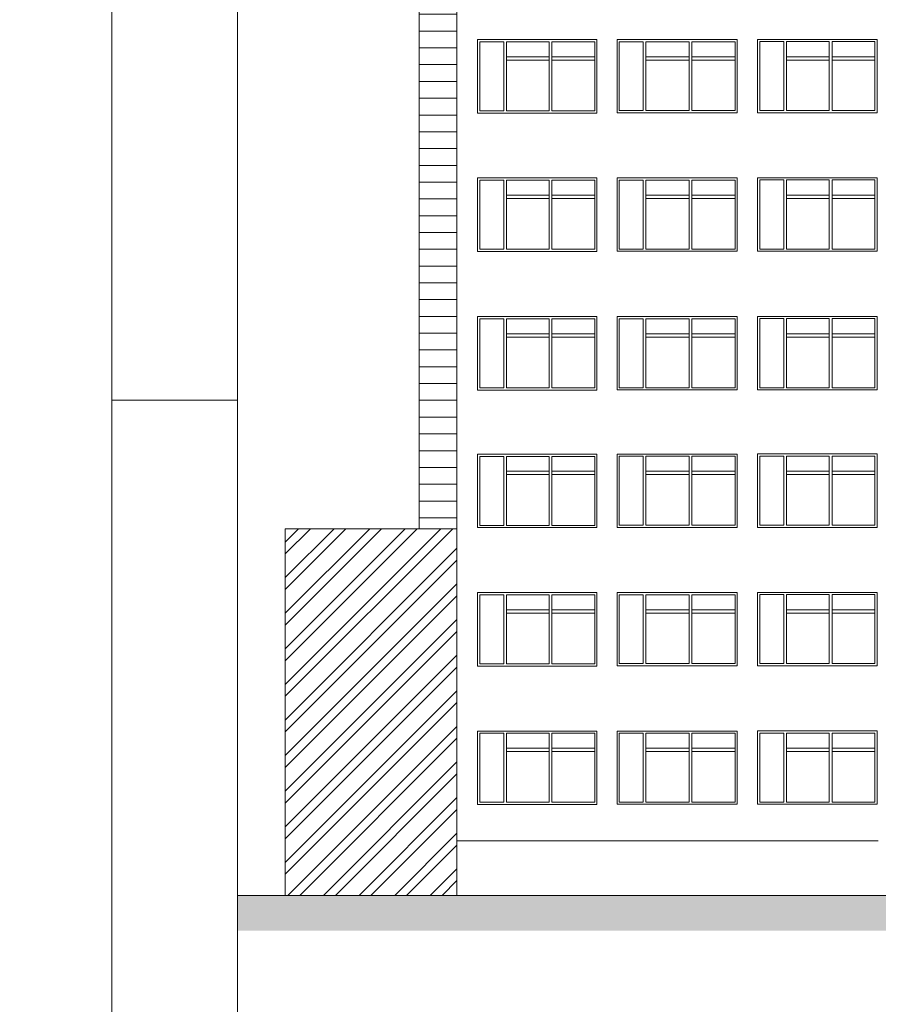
# Paper-space layout 'A-43 ELEWACJE' of a CAD drawing. Header units: millimetres. Extents: x -1100 to 1100, y 0 to 900.
# Tile 9 of 24: x -22 to 183, y 450 to 685. Entities that reach past the tile are written whole.
import ezdxf
from ezdxf.xclip import XClip

# ---------------------------------------------------------------- set-up
doc = ezdxf.new("R2010")
doc.units = ezdxf.units.MM
doc.header["$MEASUREMENT"] = 0
doc.header["$XCLIPFRAME"] = 0
for name, color, linetype, lineweight in [('_p. II sufity_2_0_Nr_pióra__1', 7, 'Continuous', 20), ('A_Arkusz_Nr_pióra__1', 7, 'Continuous', 20), ('A_ściany_Nr_pióra__1', 7, 'Continuous', 20), ('A_ściany_Nr_pióra__2', 8, 'Continuous', 13), ('A_ściany_Nr_pióra__3', 252, 'Continuous', 13)]:
    doc.layers.add(name, color=color, linetype=linetype, lineweight=lineweight)
doc.layers.add('A_Arkusz_Nr_pióra__237', color=7, linetype='Continuous', lineweight=5, true_color=0x343434)
doc.layers.add('A_ściany', color=7, linetype='Continuous')
picture_1 = doc.add_image_def('image1.tif', size_in_pixel=(6497, 5315))

# ---------------------------------------------------------------- blocks, each defined once
blk = doc.blocks.new('Rysunek_2_2', base_point=(-550, 450))
at = {"layer": '_p. II sufity_2_0_Nr_pióra__1', "color": 7, "lineweight": 20}
image = blk.add_image(picture_1, insert=(-1100, 0), size_in_units=(1100, 900), dxfattribs=at)
image.set_boundary_path([(-0.5, -0.5), (6496.5, 5314.5)])
blk = doc.blocks.new('Rysunek_3_3', base_point=(-1601.65, 1773.94))
at = {"layer": 'A_ściany', "linetype": 'Continuous', "lineweight": 13}
h = blk.add_hatch(dxfattribs=at)
h.set_pattern_fill('BONIE_0003', color=8, style=0, pattern_type=2)
h.set_pattern_definition([(0, (-1601.6475, 1773.9432), (0, 4), [])])
h.paths.add_polyline_path([(82.22, 563.35), (82.22, 835.84), (85.27, 835.84), (85.27, 847.36), (73.22, 847.36), (73.22, 563.35)])
h = blk.add_hatch(dxfattribs=at)
h.set_pattern_fill('stal_0003', color=8, style=0, pattern_type=2)
h.set_pattern_definition([(45, (-1601.6475, 1773.943), (-4.24264, 4.24264), []), (45, (-1603.062, 1775.3574), (-4.24264, 4.24264), [])])
h.paths.add_polyline_path([(82.22, 475.96), (82.22, 563.35), (41.3, 563.35), (41.3, 475.96)])
blk.add_hatch(color=8, dxfattribs=at).paths.add_polyline_path([(330.97, 475.96), (29.9, 475.96), (29.9, 467.55), (682.67, 467.55), (682.67, 478.06), (572.66, 478.25), (467.45, 477.61)])
at = {"layer": 'A_ściany_Nr_pióra__1', "color": 7, "linetype": 'Continuous', "lineweight": 20}
for p, q in [((73.22, 563.35), (73.22, 847.57)), ((82.22, 475.96), (82.22, 835.84)), ((182.67, 488.96), (82.22, 488.96)), ((41.3, 475.96), (29.9, 475.96)), ((330.97, 475.96), (82.22, 475.96))]:
    blk.add_line(p, q, dxfattribs=at)
at = {"layer": 'A_ściany_Nr_pióra__2', "color": 8, "linetype": 'Continuous', "lineweight": 13, "flags": 128}
blk.add_lwpolyline([(82.22, 475.96), (82.22, 563.35), (41.3, 563.35), (41.3, 475.96)], close=True, dxfattribs=at)
at = {"layer": 'A_ściany_Nr_pióra__3', "color": 252, "linetype": 'Continuous', "lineweight": 13}
for p, q in [((87.15, 662.41), (87.15, 679.91)), ((87.15, 679.91), (115.61, 679.91)), ((87.68, 662.94), (87.68, 679.39)), ((87.68, 679.39), (93.38, 679.39)), ((93.38, 679.39), (93.38, 662.94)), ((94.03, 662.94), (94.03, 679.39)), ((94.03, 679.39), (104.23, 679.39)), ((104.23, 679.39), (104.23, 662.94)), ((104.88, 662.94), (104.88, 679.39)), ((104.88, 679.39), (115.09, 679.39)), ((115.09, 679.39), (115.09, 662.94)), ((115.61, 679.91), (115.61, 662.41)), ((120.39, 679.93), (149.05, 679.93)), ((120.39, 662.46), (120.39, 679.93)), ((120.92, 662.99), (120.92, 679.41)), ((120.92, 679.41), (126.62, 679.41)), ((126.62, 679.41), (126.62, 662.99)), ((127.27, 662.99), (127.27, 679.41)), ((127.27, 679.41), (137.57, 679.41)), ((137.57, 679.41), (137.57, 662.99)), ((138.22, 662.99), (138.22, 679.41)), ((138.22, 679.41), (148.53, 679.41)), ((148.53, 679.41), (148.53, 662.99)), ((149.05, 679.93), (149.05, 662.46)), ((153.91, 679.96), (182.37, 679.96)), ((153.91, 662.46), (153.91, 679.96)), ((154.44, 662.99), (154.44, 679.44)), ((154.44, 679.44), (160.14, 679.44)), ((160.14, 679.44), (160.14, 662.99)), ((160.79, 662.99), (160.79, 679.44)), ((160.79, 679.44), (170.99, 679.44)), ((170.99, 679.44), (170.99, 662.99)), ((171.64, 662.99), (171.64, 679.44)), ((171.64, 679.44), (181.85, 679.44)), ((181.85, 679.44), (181.85, 662.99)), ((182.37, 679.96), (182.37, 662.46)), ((104.23, 675.84), (94.03, 675.84)), ((115.09, 675.84), (104.88, 675.84)), ((137.57, 675.84), (127.27, 675.84)), ((148.53, 675.84), (138.22, 675.84)), ((170.99, 675.84), (160.79, 675.84)), ((181.85, 675.84), (171.64, 675.84)), ((104.23, 675.04), (94.03, 675.04)), ((115.09, 675.04), (104.88, 675.04)), ((137.57, 675.04), (127.27, 675.04)), ((148.53, 675.04), (138.22, 675.04)), ((170.99, 675.04), (160.79, 675.04)), ((181.85, 675.04), (171.64, 675.04)), ((115.61, 662.41), (87.15, 662.41)), ((93.38, 662.94), (87.68, 662.94)), ((104.23, 662.94), (94.03, 662.94)), ((115.09, 662.94), (104.88, 662.94)), ((149.05, 662.46), (120.39, 662.46)), ((126.62, 662.99), (120.92, 662.99)), ((137.57, 662.99), (127.27, 662.99)), ((148.53, 662.99), (138.22, 662.99)), ((182.37, 662.46), (153.91, 662.46)), ((160.14, 662.99), (154.44, 662.99)), ((170.99, 662.99), (160.79, 662.99)), ((181.85, 662.99), (171.64, 662.99)), ((87.15, 629.44), (87.15, 646.94)), ((87.15, 646.94), (115.61, 646.94)), ((87.68, 629.96), (87.68, 646.41)), ((87.68, 646.41), (93.38, 646.41)), ((93.38, 646.41), (93.38, 629.96)), ((94.03, 629.96), (94.03, 646.41)), ((94.03, 646.41), (104.23, 646.41)), ((104.23, 646.41), (104.23, 629.96)), ((104.88, 629.96), (104.88, 646.41)), ((104.88, 646.41), (115.09, 646.41)), ((115.09, 646.41), (115.09, 629.96)), ((115.61, 646.94), (115.61, 629.44)), ((120.39, 646.96), (149.05, 646.96)), ((120.39, 629.49), (120.39, 646.96)), ((120.92, 630.01), (120.92, 646.43)), ((120.92, 646.43), (126.62, 646.43)), ((126.62, 646.43), (126.62, 630.01)), ((127.27, 630.01), (127.27, 646.43)), ((127.27, 646.43), (137.57, 646.43)), ((137.57, 646.43), (137.57, 630.01)), ((138.22, 630.01), (138.22, 646.43)), ((138.22, 646.43), (148.53, 646.43)), ((148.53, 646.43), (148.53, 630.01)), ((149.05, 646.96), (149.05, 629.49)), ((153.91, 646.99), (182.37, 646.99)), ((153.91, 629.49), (153.91, 646.99)), ((154.44, 630.01), (154.44, 646.46)), ((154.44, 646.46), (160.14, 646.46)), ((160.14, 646.46), (160.14, 630.01)), ((160.79, 630.01), (160.79, 646.46)), ((160.79, 646.46), (170.99, 646.46)), ((170.99, 646.46), (170.99, 630.01)), ((171.64, 630.01), (171.64, 646.46)), ((171.64, 646.46), (181.85, 646.46)), ((181.85, 646.46), (181.85, 630.01)), ((182.37, 646.99), (182.37, 629.49)), ((104.23, 642.86), (94.03, 642.86)), ((104.23, 642.06), (94.03, 642.06)), ((115.09, 642.86), (104.88, 642.86)), ((115.09, 642.06), (104.88, 642.06)), ((137.57, 642.86), (127.27, 642.86)), ((137.57, 642.06), (127.27, 642.06)), ((148.53, 642.86), (138.22, 642.86)), ((148.53, 642.06), (138.22, 642.06)), ((170.99, 642.86), (160.79, 642.86)), ((170.99, 642.06), (160.79, 642.06)), ((181.85, 642.86), (171.64, 642.86)), ((181.85, 642.06), (171.64, 642.06)), ((115.61, 629.44), (87.15, 629.44)), ((93.38, 629.96), (87.68, 629.96)), ((104.23, 629.96), (94.03, 629.96)), ((115.09, 629.96), (104.88, 629.96)), ((149.05, 629.49), (120.39, 629.49)), ((126.62, 630.01), (120.92, 630.01)), ((137.57, 630.01), (127.27, 630.01)), ((148.53, 630.01), (138.22, 630.01)), ((182.37, 629.49), (153.91, 629.49)), ((160.14, 630.01), (154.44, 630.01)), ((170.99, 630.01), (160.79, 630.01)), ((181.85, 630.01), (171.64, 630.01)), ((87.15, 596.39), (87.15, 613.89)), ((87.15, 613.89), (115.61, 613.89)), ((87.68, 596.91), (87.68, 613.36)), ((87.68, 613.36), (93.38, 613.36)), ((93.38, 613.36), (93.38, 596.91)), ((94.03, 596.91), (94.03, 613.36)), ((94.03, 613.36), (104.23, 613.36)), ((104.23, 613.36), (104.23, 596.91)), ((104.88, 596.91), (104.88, 613.36)), ((104.88, 613.36), (115.09, 613.36)), ((115.09, 613.36), (115.09, 596.91)), ((115.61, 613.89), (115.61, 596.39)), ((120.39, 613.91), (149.05, 613.91)), ((120.39, 596.44), (120.39, 613.91)), ((120.92, 596.96), (120.92, 613.38)), ((120.92, 613.38), (126.62, 613.38)), ((126.62, 613.38), (126.62, 596.96)), ((127.27, 596.96), (127.27, 613.38)), ((127.27, 613.38), (137.57, 613.38)), ((137.57, 613.38), (137.57, 596.96)), ((138.22, 596.96), (138.22, 613.38)), ((138.22, 613.38), (148.53, 613.38)), ((148.53, 613.38), (148.53, 596.96)), ((149.05, 613.91), (149.05, 596.44)), ((153.91, 613.94), (182.37, 613.94)), ((153.91, 596.44), (153.91, 613.94)), ((154.44, 596.96), (154.44, 613.41)), ((154.44, 613.41), (160.14, 613.41)), ((160.14, 613.41), (160.14, 596.96)), ((160.79, 596.96), (160.79, 613.41)), ((160.79, 613.41), (170.99, 613.41)), ((170.99, 613.41), (170.99, 596.96)), ((171.64, 596.96), (171.64, 613.41)), ((171.64, 613.41), (181.85, 613.41)), ((181.85, 613.41), (181.85, 596.96)), ((182.37, 613.94), (182.37, 596.44)), ((104.23, 609.81), (94.03, 609.81)), ((104.23, 609.01), (94.03, 609.01)), ((115.09, 609.81), (104.88, 609.81)), ((115.09, 609.01), (104.88, 609.01)), ((137.57, 609.81), (127.27, 609.81)), ((137.57, 609.01), (127.27, 609.01)), ((148.53, 609.81), (138.22, 609.81)), ((148.53, 609.01), (138.22, 609.01)), ((170.99, 609.81), (160.79, 609.81)), ((170.99, 609.01), (160.79, 609.01)), ((181.85, 609.81), (171.64, 609.81)), ((181.85, 609.01), (171.64, 609.01)), ((115.61, 596.39), (87.15, 596.39)), ((93.38, 596.91), (87.68, 596.91)), ((104.23, 596.91), (94.03, 596.91)), ((115.09, 596.91), (104.88, 596.91)), ((149.05, 596.44), (120.39, 596.44)), ((126.62, 596.96), (120.92, 596.96)), ((137.57, 596.96), (127.27, 596.96)), ((148.53, 596.96), (138.22, 596.96)), ((182.37, 596.44), (153.91, 596.44)), ((160.14, 596.96), (154.44, 596.96)), ((170.99, 596.96), (160.79, 596.96)), ((181.85, 596.96), (171.64, 596.96)), ((87.15, 563.61), (87.15, 581.11)), ((87.15, 581.11), (115.61, 581.11)), ((87.68, 564.14), (87.68, 580.59)), ((87.68, 580.59), (93.38, 580.59)), ((93.38, 580.59), (93.38, 564.14)), ((94.03, 564.14), (94.03, 580.59)), ((94.03, 580.59), (104.23, 580.59)), ((104.23, 580.59), (104.23, 564.14)), ((104.88, 564.14), (104.88, 580.59)), ((104.88, 580.59), (115.09, 580.59)), ((115.09, 580.59), (115.09, 564.14)), ((115.61, 581.11), (115.61, 563.61)), ((120.39, 581.13), (149.05, 581.13)), ((120.39, 563.66), (120.39, 581.13)), ((120.92, 564.19), (120.92, 580.61)), ((120.92, 580.61), (126.62, 580.61)), ((126.62, 580.61), (126.62, 564.19)), ((127.27, 564.19), (127.27, 580.61)), ((127.27, 580.61), (137.57, 580.61)), ((137.57, 580.61), (137.57, 564.19)), ((138.22, 564.19), (138.22, 580.61)), ((138.22, 580.61), (148.53, 580.61)), ((148.53, 580.61), (148.53, 564.19)), ((149.05, 581.13), (149.05, 563.66)), ((153.91, 581.16), (182.37, 581.16)), ((153.91, 563.66), (153.91, 581.16)), ((154.44, 564.19), (154.44, 580.64)), ((154.44, 580.64), (160.14, 580.64)), ((160.14, 580.64), (160.14, 564.19)), ((160.79, 564.19), (160.79, 580.64)), ((160.79, 580.64), (170.99, 580.64)), ((170.99, 580.64), (170.99, 564.19)), ((171.64, 564.19), (171.64, 580.64)), ((171.64, 580.64), (181.85, 580.64)), ((181.85, 580.64), (181.85, 564.19)), ((182.37, 581.16), (182.37, 563.66)), ((104.23, 577.04), (94.03, 577.04)), ((104.23, 576.24), (94.03, 576.24)), ((115.09, 577.04), (104.88, 577.04)), ((115.09, 576.24), (104.88, 576.24)), ((137.57, 577.04), (127.27, 577.04)), ((137.57, 576.24), (127.27, 576.24)), ((148.53, 577.04), (138.22, 577.04)), ((148.53, 576.24), (138.22, 576.24)), ((170.99, 577.04), (160.79, 577.04)), ((170.99, 576.24), (160.79, 576.24)), ((181.85, 577.04), (171.64, 577.04)), ((181.85, 576.24), (171.64, 576.24)), ((115.61, 563.61), (87.15, 563.61)), ((93.38, 564.14), (87.68, 564.14)), ((104.23, 564.14), (94.03, 564.14)), ((115.09, 564.14), (104.88, 564.14)), ((149.05, 563.66), (120.39, 563.66)), ((126.62, 564.19), (120.92, 564.19)), ((137.57, 564.19), (127.27, 564.19)), ((148.53, 564.19), (138.22, 564.19)), ((182.37, 563.66), (153.91, 563.66)), ((160.14, 564.19), (154.44, 564.19)), ((170.99, 564.19), (160.79, 564.19)), ((181.85, 564.19), (171.64, 564.19)), ((87.15, 530.61), (87.15, 548.11)), ((87.15, 548.11), (115.61, 548.11)), ((87.68, 531.14), (87.68, 547.59)), ((87.68, 547.59), (93.38, 547.59)), ((93.38, 547.59), (93.38, 531.14)), ((94.03, 531.14), (94.03, 547.59)), ((94.03, 547.59), (104.23, 547.59)), ((104.23, 547.59), (104.23, 531.14)), ((104.88, 531.14), (104.88, 547.59)), ((104.88, 547.59), (115.09, 547.59)), ((115.09, 547.59), (115.09, 531.14)), ((115.61, 548.11), (115.61, 530.61)), ((120.39, 548.13), (149.05, 548.13)), ((120.39, 530.66), (120.39, 548.13)), ((120.92, 531.19), (120.92, 547.61)), ((120.92, 547.61), (126.62, 547.61)), ((126.62, 547.61), (126.62, 531.19)), ((127.27, 531.19), (127.27, 547.61)), ((127.27, 547.61), (137.57, 547.61)), ((137.57, 547.61), (137.57, 531.19)), ((138.22, 531.19), (138.22, 547.61)), ((138.22, 547.61), (148.53, 547.61)), ((148.53, 547.61), (148.53, 531.19)), ((149.05, 548.13), (149.05, 530.66)), ((153.91, 548.16), (182.37, 548.16)), ((153.91, 530.66), (153.91, 548.16)), ((154.44, 531.19), (154.44, 547.64)), ((154.44, 547.64), (160.14, 547.64)), ((160.14, 547.64), (160.14, 531.19)), ((160.79, 531.19), (160.79, 547.64)), ((160.79, 547.64), (170.99, 547.64)), ((170.99, 547.64), (170.99, 531.19)), ((171.64, 531.19), (171.64, 547.64)), ((171.64, 547.64), (181.85, 547.64)), ((181.85, 547.64), (181.85, 531.19)), ((182.37, 548.16), (182.37, 530.66)), ((104.23, 544.04), (94.03, 544.04)), ((104.23, 543.24), (94.03, 543.24)), ((115.09, 544.04), (104.88, 544.04)), ((115.09, 543.24), (104.88, 543.24)), ((137.57, 544.04), (127.27, 544.04)), ((137.57, 543.24), (127.27, 543.24)), ((148.53, 544.04), (138.22, 544.04)), ((148.53, 543.24), (138.22, 543.24)), ((170.99, 544.04), (160.79, 544.04)), ((170.99, 543.24), (160.79, 543.24)), ((181.85, 544.04), (171.64, 544.04)), ((181.85, 543.24), (171.64, 543.24)), ((115.61, 530.61), (87.15, 530.61)), ((93.38, 531.14), (87.68, 531.14)), ((104.23, 531.14), (94.03, 531.14)), ((115.09, 531.14), (104.88, 531.14)), ((149.05, 530.66), (120.39, 530.66)), ((126.62, 531.19), (120.92, 531.19)), ((137.57, 531.19), (127.27, 531.19)), ((148.53, 531.19), (138.22, 531.19)), ((182.37, 530.66), (153.91, 530.66)), ((160.14, 531.19), (154.44, 531.19)), ((170.99, 531.19), (160.79, 531.19)), ((181.85, 531.19), (171.64, 531.19)), ((87.15, 497.61), (87.15, 515.11)), ((87.15, 515.11), (115.61, 515.11)), ((87.68, 498.14), (87.68, 514.59)), ((87.68, 514.59), (93.38, 514.59)), ((93.38, 514.59), (93.38, 498.14)), ((94.03, 498.14), (94.03, 514.59)), ((94.03, 514.59), (104.23, 514.59)), ((104.23, 514.59), (104.23, 498.14)), ((104.88, 498.14), (104.88, 514.59)), ((104.88, 514.59), (115.09, 514.59)), ((115.09, 514.59), (115.09, 498.14)), ((115.61, 515.11), (115.61, 497.61)), ((120.39, 515.13), (149.05, 515.13)), ((120.39, 497.66), (120.39, 515.13)), ((120.92, 498.19), (120.92, 514.61)), ((120.92, 514.61), (126.62, 514.61)), ((126.62, 514.61), (126.62, 498.19)), ((127.27, 498.19), (127.27, 514.61)), ((127.27, 514.61), (137.57, 514.61)), ((137.57, 514.61), (137.57, 498.19)), ((138.22, 498.19), (138.22, 514.61)), ((138.22, 514.61), (148.53, 514.61)), ((148.53, 514.61), (148.53, 498.19)), ((149.05, 515.13), (149.05, 497.66)), ((153.91, 515.16), (182.37, 515.16)), ((153.91, 497.66), (153.91, 515.16)), ((154.44, 498.19), (154.44, 514.64)), ((154.44, 514.64), (160.14, 514.64)), ((160.14, 514.64), (160.14, 498.19)), ((160.79, 498.19), (160.79, 514.64)), ((160.79, 514.64), (170.99, 514.64)), ((170.99, 514.64), (170.99, 498.19)), ((171.64, 498.19), (171.64, 514.64)), ((171.64, 514.64), (181.85, 514.64)), ((181.85, 514.64), (181.85, 498.19)), ((182.37, 515.16), (182.37, 497.66)), ((104.23, 511.04), (94.03, 511.04)), ((104.23, 510.24), (94.03, 510.24)), ((115.09, 511.04), (104.88, 511.04)), ((115.09, 510.24), (104.88, 510.24)), ((137.57, 511.04), (127.27, 511.04)), ((137.57, 510.24), (127.27, 510.24)), ((148.53, 511.04), (138.22, 511.04)), ((148.53, 510.24), (138.22, 510.24)), ((170.99, 511.04), (160.79, 511.04)), ((170.99, 510.24), (160.79, 510.24)), ((181.85, 511.04), (171.64, 511.04)), ((181.85, 510.24), (171.64, 510.24)), ((115.61, 497.61), (87.15, 497.61)), ((93.38, 498.14), (87.68, 498.14)), ((104.23, 498.14), (94.03, 498.14)), ((115.09, 498.14), (104.88, 498.14)), ((149.05, 497.66), (120.39, 497.66)), ((126.62, 498.19), (120.92, 498.19)), ((137.57, 498.19), (127.27, 498.19)), ((148.53, 498.19), (138.22, 498.19)), ((182.37, 497.66), (153.91, 497.66)), ((160.14, 498.19), (154.44, 498.19)), ((170.99, 498.19), (160.79, 498.19)), ((181.85, 498.19), (171.64, 498.19))]:
    blk.add_line(p, q, dxfattribs=at)

psp = doc.layouts.new('A-43 ELEWACJE')

# ---------------------------------------------------------------- linework, layer by layer
at = {"layer": 'A_Arkusz_Nr_pióra__1', "color": 7, "linetype": 'Continuous', "lineweight": 20}
psp.add_line((29.9, 895.1), (29.9, 4.9), dxfattribs=at)
at = {"layer": 'A_Arkusz_Nr_pióra__1', "color": 7, "linetype": 'Continuous', "lineweight": 20, "flags": 128}
psp.add_lwpolyline([(0, 900), (1100, 900), (1100, 0), (0, 0)], close=True, dxfattribs=at)
at = {"layer": 'A_Arkusz_Nr_pióra__237', "color": 250, "linetype": 'Continuous', "lineweight": 5, "true_color": 0x343434}
psp.add_line((0, 594), (29.9, 594), dxfattribs=at)

# ---------------------------------------------------------------- block references
at = {"color": 37, "linetype": 'Continuous', "lineweight": 5, "true_color": 0x656532}
ref = psp.add_blockref('Rysunek_2_2', (-550, 450), dxfattribs=at)
XClip(ref).set_block_clipping_path([(-1099.9999166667, 0.0003888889), (0, 900)])
ref = psp.add_blockref('Rysunek_3_3', (-1601.65, 1773.94), dxfattribs=at)
XClip(ref).set_block_clipping_path([(29.90003743, 461.5010082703), (682.6679508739, 894.3024396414)])

doc.saveas('drawing.dxf')
